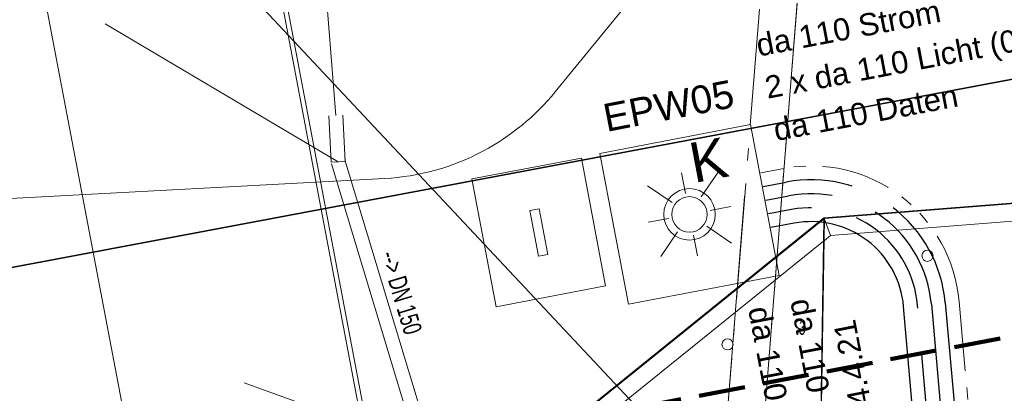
# Model space of a CAD drawing. Extents: x 3503739 to 3504470, y 5375172 to 5375561.
# Tile 57 of 142: x 3504132.28 to 3504142.89, y 5375390.54 to 5375394.56. Entities that reach past the tile are written whole.
import ezdxf

# ---------------------------------------------------------------- set-up
doc = ezdxf.new("R2010")
doc.units = 0
doc.header["$MEASUREMENT"] = 0
for name, pattern in [('1', [1.4, 0.5, -0.2, 0.5, -0.2]), ('140', [41.5, 15, -3.5, 15, -3.5, 1, -3.5]), ('2', [3.4, 1.2, -0.5, 1.2, -0.5]), ('237', [1.5, 0.75, -0.18, 0.13, -0.13, 0.13, -0.18]), ('240', [1.88, 1.25, -0.25, 0.13, -0.25])]:
    doc.linetypes.add(name, pattern=pattern)
for name, color, linetype in [('3WP_KANALISATION', 7, 'Continuous'), ('_4WP_KANCAD_', 7, 'Continuous'), ('_4WP_KANCAD__', 7, 'Continuous'), ('_4WP_KANCADT_', 7, 'Continuous'), ('_4WP_KANCADT__', 7, 'Continuous'), ('_4WP_LICHT-KSR', 7, 'Continuous'), ('_4WP_LICHT-LAMPE', 7, 'Continuous'), ('_4WP_STADT_DATEN', 7, 'Continuous'), ('_4WP_STADT_FTT1', 7, 'Continuous'), ('_4WP_STADT_STROM', 7, 'Continuous'), ('_OST_2__CLIPPING', 7, 'Continuous'), ('AUSSCHNITT_OST_2', 7, 'Continuous'), ('BHM_WA', 7, 'Continuous'), ('K_FLURSTUECKE', 7, 'Continuous'), ('KMB_AUFBETON', 7, 'Continuous'), ('KMP_TIEF20-05-25', 7, 'Continuous'), ('X_BE_DFI', 7, 'Continuous')]:
    doc.layers.add(name, color=color, linetype=linetype)
doc.styles.add('123', font='TXT', dxfattribs={"width": 0.6, "height": 0.16})
doc.styles.add('178', font='ARIAL.TTF', dxfattribs={"height": 0.24})
doc.styles.add('219', font='ARIAL.TTF', dxfattribs={"height": 0.24})
doc.styles.add('29', font='ARIAL.TTF', dxfattribs={"height": 0.43})
doc.styles.add('431', font='ARIAL.TTF', dxfattribs={"height": 0.3})
doc.styles.add('434', font='ARIAL.TTF', dxfattribs={"height": 0.24})
doc.styles.add('499', font='TXT', dxfattribs={"width": 0.8, "height": 0.5})
doc.styles.add('55', font='ARIAL.TTF', dxfattribs={"height": 0.24})
doc.styles.add('75', font='TXT', dxfattribs={"width": 0.7, "height": 0.2})

# ---------------------------------------------------------------- blocks, each defined once
blk = doc.blocks.new('LEITSYSTEM_BRA4')
at = {"color": 251, "linetype": 'Continuous', "lineweight": 9}
for points in [[(-0.7, 0.6), (0.7, 0.6), (0.7, -0.6), (-0.7, -0.6), (-0.7, 0.6)], [(-0.25, 0.05), (0.25, 0.05), (0.25, -0.05), (-0.25, -0.05), (-0.25, 0.05)]]:
    blk.add_lwpolyline(points, dxfattribs=at)
blk = doc.blocks.new('WP_LP_1040')
at = {"color": 7, "linetype": 'Continuous', "lineweight": 20}
for p, q in [((-0.8253, 0.8253), (0.8253, 0.8253)), ((-0.8253, 0.8253), (-0.8253, -0.8253)), ((0.8253, 0.8253), (0.8253, -0.8253)), ((-0.8253, -0.8253), (0.8253, -0.8253))]:
    blk.add_line(p, q, dxfattribs=at)
at = {"color": 1, "linetype": 'Continuous', "lineweight": 9}
for p, q in [((0, 0.227246), (0, 0.454491)), ((0, 0.454491), (0, 0.227246)), ((-0.387929, 0.387937), (-0.160683, 0.16069)), ((0.160683, 0.16069), (0.387929, 0.387937)), ((0.160683, 0.16069), (0.387929, 0.387937)), ((-0.227246, 0), (-0.454491, 0)), ((-0.227246, 0), (-0.454491, 0)), ((0.227246, 0), (0.454491, 0)), ((-0.160683, -0.160683), (-0.387929, -0.387929)), ((-0.160683, -0.160683), (-0.387929, -0.387929)), ((0.160683, -0.160683), (0.387929, -0.387929)), ((0.160683, -0.160683), (0.387929, -0.387929)), ((0, -0.227246), (0, -0.454491)), ((0, -0.227246), (0, -0.454491))]:
    blk.add_line(p, q, dxfattribs=at)
at = {"color": 7, "linetype": 'Continuous', "lineweight": 20}
for radius in [0.277304, 0.190733]:
    blk.add_circle((0, 0), radius, dxfattribs=at)
at = {"color": 1, "linetype": 'Continuous', "style": '29'}
blk.add_text('K', height=0.43, dxfattribs=at).set_placement((0.11065, 0.321378))

msp = doc.modelspace()

# ---------------------------------------------------------------- linework, layer by layer
at = {"layer": '3WP_KANALISATION', "color": 7, "linetype": '140', "lineweight": 13}
msp.add_lwpolyline([(3504140.264, 5375389.784), (3504143.785, 5375433.997), (3504143.387, 5375434.029), (3504139.866, 5375389.816)], dxfattribs=at)
at = {"layer": '_4WP_KANCAD_', "color": 7, "linetype": '240', "lineweight": 13}
msp.add_lwpolyline([(3504140.264, 5375389.784), (3504143.785, 5375433.997), (3504143.387, 5375434.029), (3504139.866, 5375389.816)], dxfattribs=at)
at = {"layer": '_4WP_KANCAD__', "color": 1, "linetype": 'Continuous', "lineweight": 13}
for points in [[(3504135.613, 5375393.528), (3504135.64, 5375393.029), (3504135.79, 5375393.037), (3504135.763, 5375393.536)], [(3504135.643, 5375393.011), (3504136.571, 5375389.937), (3504136.715, 5375389.981), (3504135.787, 5375393.055)]]:
    msp.add_lwpolyline(points, dxfattribs=at)
at = {"layer": '_4WP_KANCADT_', "color": 7, "linetype": 'Continuous', "lineweight": 20}
msp.add_line((3504139.564, 5375389.723), (3504131.911, 5375397.871), dxfattribs=at)
at = {"layer": '_4WP_KANCADT__', "color": 1, "linetype": 'Continuous', "lineweight": 20}
for p, q in [((3504135.688, 5375393.532), (3504135.472, 5375396.287)), ((3504135.715, 5375393.033), (3504133.202, 5375394.518)), ((3504136.643, 5375389.959), (3504134.702, 5375390.657))]:
    msp.add_line(p, q, dxfattribs=at)
at = {"layer": '_4WP_LICHT-KSR', "color": 190, "linetype": '2', "lineweight": 30}
for points in [[(3504140.321, 5375392.621), (3504140.569, 5375392.667, -0.44305), (3504142.104, 5375391.504), (3504142.406, 5375388.085, -0.172278), (3504142.188, 5375387.243), (3504138.133, 5375381.243, 0.198164), (3504137.887, 5375380.048), (3504138.467, 5375377)], [(3504138.32, 5375376.973), (3504137.74, 5375380.02, -0.198163), (3504138.009, 5375381.327), (3504142.064, 5375387.327, 0.172278), (3504142.256, 5375388.072), (3504141.955, 5375391.491, 0.44305), (3504140.597, 5375392.52), (3504140.348, 5375392.473)]]:
    msp.add_lwpolyline(points, format="xyb", dxfattribs=at)
at = {"layer": '_4WP_STADT_DATEN', "color": 7, "linetype": 'Continuous', "lineweight": 30}
msp.add_lwpolyline([(3504137.738, 5375376.248), (3504137.692, 5375376.494, -0.071682), (3504137.627, 5375377.919, 0.071682), (3504137.563, 5375379.344), (3504137.404, 5375380.18, -0.198163), (3504137.557, 5375380.927), (3504141.939, 5375387.411, 0.172278), (3504142.107, 5375388.059), (3504141.805, 5375391.478, 0.44305), (3504140.625, 5375392.373), (3504140.376, 5375392.326)], format="xyb", dxfattribs=at)
at = {"layer": '_4WP_STADT_FTT1', "color": 1, "linetype": '237', "lineweight": 20}
msp.add_lwpolyline([(3504139.816, 5375377.593, -0.40814), (3504139.011, 5375378.152), (3504138.595, 5375380.336, -0.198163), (3504138.749, 5375381.083), (3504142.389, 5375386.469, 0.172278), (3504142.733, 5375387.797), (3504142.403, 5375391.53, 0.44305), (3504140.514, 5375392.962), (3504140.265, 5375392.916)], format="xyb", dxfattribs=at)
at = {"layer": '_4WP_STADT_STROM', "color": 3, "linetype": '2', "lineweight": 30}
msp.add_lwpolyline([(3504140.293, 5375392.768), (3504140.541, 5375392.815, -0.44305), (3504142.253, 5375391.517), (3504142.576, 5375387.862, -0.172278), (3504142.333, 5375386.922), (3504138.382, 5375381.075, 0.198163), (3504138.182, 5375380.104), (3504138.762, 5375377.054)], format="xyb", dxfattribs=at)
at = {"layer": '_OST_2__CLIPPING', "color": 7, "linetype": 'Continuous', "lineweight": 9}
msp.add_line((3504143.432, 5375351.227), (3504127.95, 5375432.668), dxfattribs=at)
at = {"layer": 'AUSSCHNITT_OST_2', "color": 7, "linetype": 'Continuous', "lineweight": 9}
for p, q in [((3504141.03, 5375350.21), (3504125.342, 5375432.732)), ((3504143.393, 5375351.168), (3504127.891, 5375432.708))]:
    msp.add_line(p, q, dxfattribs=at)
at = {"layer": 'BHM_WA', "color": 252, "linetype": 'Continuous', "lineweight": 9}
for points in [[(3504149.221, 5375393.079, 0), (3504140.946, 5375392.43, 0), (3504133.961, 5375386.801, 0), (3504136.861, 5375384.029, 0), (3504141.929, 5375387.094, 0), (3504136.861, 5375384.029, 0), (3504136.848, 5375384.05, 0), (3504133.971, 5375386.799, 0), (3504133.961, 5375386.801, 0), (3504133.971, 5375386.799, 0), (3504140.951, 5375392.424, 0), (3504140.946, 5375392.43, 0), (3504149.221, 5375393.079, 0)], [(3504133.971, 5375386.799, 0), (3504140.264, 5375387.041, 0), (3504140.515, 5375386.801, 0), (3504136.848, 5375384.05, 0), (3504141.915, 5375387.114, 0), (3504149.148, 5375389.16, 0), (3504149.216, 5375393.073, 0), (3504140.951, 5375392.424, 0), (3504140.874, 5375387.533, 0), (3504140.951, 5375392.424, 0), (3504133.971, 5375386.799, 0), (3504140.264, 5375387.041, 0), (3504140.874, 5375387.533, 0), (3504141.452, 5375387.485, 0), (3504149.216, 5375393.073, 0), (3504140.951, 5375392.424, 0), (3504140.946, 5375392.43, 0), (3504133.961, 5375386.801, 0)]]:
    msp.add_polyline3d(points, dxfattribs=at)
at = {"layer": 'BHM_WA', "color": 254, "linetype": 'Continuous', "lineweight": 9}
for points in [[(3504148.918, 5375392.861, 0), (3504141.018, 5375392.24, 0), (3504140.951, 5375392.415, 0), (3504140.949, 5375392.422, 0), (3504140.946, 5375392.43, 0), (3504140.946, 5375392.42, 0), (3504140.943, 5375392.181, 0), (3504140.946, 5375392.42, 0), (3504140.946, 5375392.43, 0), (3504140.949, 5375392.422, 0), (3504140.951, 5375392.415, 0), (3504141.018, 5375392.24, 0), (3504140.948, 5375392.184, 0), (3504140.943, 5375392.181, 0), (3504134.282, 5375386.813, 0)], [(3504148.918, 5375392.861, 0), (3504141.018, 5375392.24, 0), (3504140.948, 5375392.184, 0), (3504140.943, 5375392.181, 0), (3504140.87, 5375387.53, 0)], [(3504140.87, 5375387.53, 0), (3504140.943, 5375392.181, 0), (3504134.282, 5375386.813, 0)]]:
    msp.add_polyline3d(points, dxfattribs=at)
at = {"layer": 'BHM_WA', "color": 41, "linetype": 'Continuous', "lineweight": 9}
for centre in [(3504142.062, 5375392.023), (3504139.908, 5375391.07)]:
    msp.add_circle(centre, 0.06, dxfattribs=at)
at = {"layer": 'BHM_WA', "color": 7, "linetype": 'Continuous', "lineweight": 9}
for centre in [(3504142.062, 5375392.023), (3504139.908, 5375391.07)]:
    msp.add_circle(centre, 0.06, dxfattribs=at)
at = {"layer": 'K_FLURSTUECKE', "color": 252, "linetype": 'Continuous', "lineweight": 30}
for p, q in [((3504125.036, 5375390.553), (3504144.664, 5375394.237)), ((3504144.664, 5375394.237), (3504125.036, 5375390.553)), ((3504125.036, 5375390.553), (3504144.664, 5375394.237)), ((3504144.664, 5375394.237), (3504125.036, 5375390.553))]:
    msp.add_line(p, q, dxfattribs=at)
at = {"layer": 'KMB_AUFBETON', "color": 92, "linetype": 'Continuous', "lineweight": 9}
for p, q in [((3504139.318, 5375395.332), (3504138.051, 5375393.785)), ((3504136.214, 5375392.854), (3504114.993, 5375391.721))]:
    msp.add_line(p, q, dxfattribs=at)
for points in [[(3504137.278, 5375393.15, 0.09905), (3504138.051, 5375393.785)], [(3504136.214, 5375392.854, 0.109514), (3504137.278, 5375393.15)]]:
    msp.add_lwpolyline(points, format="xyb", dxfattribs=at)
at = {"layer": 'KMP_TIEF20-05-25', "color": 250, "linetype": '1', "lineweight": 100}
msp.add_line((3504144.219, 5375391.397), (3504116.791, 5375386.167), dxfattribs=at)

# ---------------------------------------------------------------- block references
at = {"layer": '_4WP_LICHT-LAMPE', "color": 7, "rotation": 10.8}
msp.add_blockref('WP_LP_1040', (3504139.498, 5375392.468), dxfattribs=at)
at = {"layer": 'X_BE_DFI', "color": 7, "rotation": 100.7700073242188}
msp.add_blockref('LEITSYSTEM_BRA4', (3504137.875, 5375392.274), dxfattribs=at)

# ---------------------------------------------------------------- texts
at = {"layer": '3WP_KANALISATION', "color": 2, "linetype": 'Continuous', "style": '499', "width": 0.8}
msp.add_text('X   X   X   X   X   X   X   X   X   X   X   X   X   X   X   X   X   X   X', height=0.5, rotation=7.9808, dxfattribs=at).set_placement((3504142.423, 5375389.376))
at = {"layer": '_4WP_KANCADT_', "color": 7, "linetype": 'Continuous', "style": '123', "width": 0.6}
msp.add_text('3', height=0.16, rotation=355.4467, dxfattribs=at).set_placement((3504140.673, 5375391.176))
at = {"layer": '_4WP_KANCADT__', "color": 1, "linetype": 'Continuous', "style": '75', "width": 0.7}
msp.add_text('--> DN 150', height=0.2, rotation=286.7984, dxfattribs=at).set_placement((3504136.165, 5375392.04))
at = {"layer": '_4WP_LICHT-KSR', "color": 190, "linetype": 'Continuous', "style": '55'}
msp.add_text('2 x da 110 Licht (04)', height=0.24, rotation=10.774, dxfattribs=at).set_placement((3504140.338, 5375393.711))
at = {"layer": '_4WP_LICHT-LAMPE', "color": 190, "linetype": 'Continuous', "style": '431'}
msp.add_text('EPW05', height=0.3, rotation=10.9801, dxfattribs=at).set_placement((3504138.604, 5375393.354))
at = {"layer": '_4WP_STADT_DATEN', "color": 7, "linetype": 'Continuous', "style": '434'}
for rotation, p in [(10.774, (3504140.43, 5375393.256)), (280.774, (3504140.129, 5375391.453))]:
    msp.add_text('da 110 Daten', height=0.24, rotation=rotation, dxfattribs=at).set_placement(p)
at = {"layer": '_4WP_STADT_FTT1', "color": 1, "linetype": 'Continuous', "style": '178'}
msp.add_text('RV 24.4.21', height=0.24, rotation=100.9801, dxfattribs=at).set_placement((3504141.6, 5375389.704))
at = {"layer": '_4WP_STADT_STROM', "color": 7, "linetype": 'Continuous', "style": '219'}
for rotation, p in [(10.774, (3504140.244, 5375394.165)), (280.774, (3504140.583, 5375391.538))]:
    msp.add_text('da 110 Strom', height=0.24, rotation=rotation, dxfattribs=at).set_placement(p)

doc.saveas('drawing.dxf')
